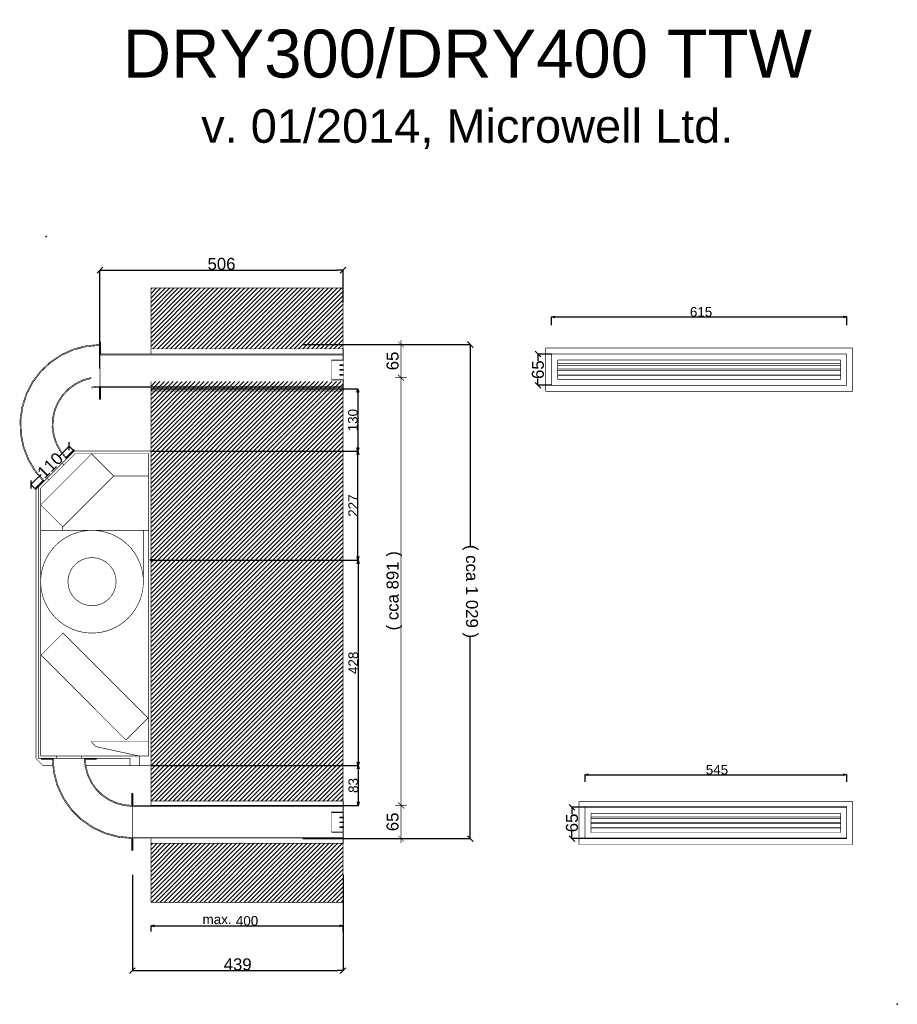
# Model space of a CAD drawing. Extents: x -274 to 1555, y -497 to 1554.
import ezdxf

# ---------------------------------------------------------------- set-up
doc = ezdxf.new("R2010")
doc.units = 0
doc.header["$MEASUREMENT"] = 0
doc.linetypes.add('Achse', pattern=[11.5, 0, -4, 7.5, 0])
for name, color, linetype in [('Aktivní body', 7, 'Continuous'), ('Desky', 7, 'Continuous'), ('Kóty délkové', 7, 'Continuous'), ('Nábytek a zařízení', 7, 'Continuous'), ('Oblouky a kružnice', 7, 'Continuous'), ('Střechy', 7, 'Continuous'), ('Textové bloky', 7, 'Continuous'), ('Výplně', 7, 'Continuous'), ('Zdi', 7, 'Continuous'), ('Čáry', 7, 'Continuous')]:
    doc.layers.add(name, color=color, linetype=linetype)
doc.styles.add('GENERATED_STYLE_1', font='ARIAL.ttf')
doc.dimstyles.new('Dimstyle_212', dxfattribs={"dimtxt": 25, "dimasz": 11.875, "dimexe": 0.18, "dimexo": 0, "dimgap": 0.09, "dimtad": 1, "dimdec": 0, "dimzin": 0, "dimdsep": 46, "dimtxsty": 'GENERATED_STYLE_1', "dimblk": 'ARROWHEAD_6', "dimblk1": 'ARROWHEAD_6', "dimblk2": 'ARROWHEAD_6', "dimcen": 0.09, "dimclrd": 7, "dimclre": 7, "dimclrt": 7, "dimazin": 0, "dimtfac": 1, "dimtdec": 4, "dimtmove": 0, "dimatfit": 0, "dimfxl": 1, "dimtolj": 1, "dimtzin": 0, "dimarcsym": 0})
doc.dimstyles.new('Peter', dxfattribs={"dimtxt": 20, "dimasz": 7.125, "dimexe": 0.18, "dimexo": 0, "dimgap": 0.09, "dimtad": 1, "dimdec": 0, "dimzin": 0, "dimdsep": 46, "dimtxsty": 'GENERATED_STYLE_1', "dimblk": 'ARROWHEAD_3', "dimblk1": 'ARROWHEAD_3', "dimblk2": 'ARROWHEAD_3', "dimcen": 0.09, "dimclrd": 7, "dimclre": 7, "dimclrt": 7, "dimazin": 0, "dimtfac": 1, "dimtdec": 4, "dimtmove": 0, "dimatfit": 0, "dimfxl": 1, "dimtolj": 1, "dimtzin": 0, "dimarcsym": 0})
pattern_1 = [(45, (0, 0), (-4.596194, 4.596194), [])]

# ---------------------------------------------------------------- blocks, each defined once
blk = doc.blocks.new('HATCH_15', base_point=(20720, 1424.6))
at = {"layer": 'Výplně'}
blk.add_hatch(color=7, dxfattribs=at).paths.add_polyline_path([(20720, 1424.6), (20695, 1424.6), (20695, 1422.6), (20720, 1422.6)], flags=0)
at = {"layer": 'Výplně', "color": 7, "linetype": 'Continuous', "const_width": 1.25}
blk.add_lwpolyline([(20720, 1424.6), (20695, 1424.6), (20695, 1422.6), (20720, 1422.6)], close=True, dxfattribs=at)
blk = doc.blocks.new('HATCH_16', base_point=(20630, 1424.6))
at = {"layer": 'Výplně'}
blk.add_hatch(color=7, dxfattribs=at).paths.add_polyline_path([(20630, 1424.6), (20605, 1424.6), (20605, 1422.6), (20630, 1422.6)], flags=0)
at = {"layer": 'Výplně', "color": 7, "linetype": 'Continuous', "const_width": 1.25}
blk.add_lwpolyline([(20630, 1424.6), (20605, 1424.6), (20605, 1422.6), (20630, 1422.6)], close=True, dxfattribs=at)
blk = doc.blocks.new('HATCH_17', base_point=(20673.1, 2068))
at = {"layer": 'Výplně'}
blk.add_hatch(color=7, dxfattribs=at).paths.add_polyline_path([(20673.1, 2068), (20655.4, 2050.3), (20656.9, 2048.9), (20674.5, 2066.6)], flags=0)
at = {"layer": 'Výplně', "color": 7, "linetype": 'Continuous', "const_width": 1.25}
blk.add_lwpolyline([(20673.1, 2068), (20655.4, 2050.3), (20656.9, 2048.9), (20674.5, 2066.6)], close=True, dxfattribs=at)
blk = doc.blocks.new('HATCH_18', base_point=(20609.5, 2004.4))
at = {"layer": 'Výplně'}
blk.add_hatch(color=7, dxfattribs=at).paths.add_polyline_path([(20609.5, 2004.4), (20591.8, 1986.7), (20593.2, 1985.3), (20610.9, 2002.9)], flags=0)
at = {"layer": 'Výplně', "color": 7, "linetype": 'Continuous', "const_width": 1.25}
blk.add_lwpolyline([(20609.5, 2004.4), (20591.8, 1986.7), (20593.2, 1985.3), (20610.9, 2002.9)], close=True, dxfattribs=at)
blk = doc.blocks.new('HATCH_19', base_point=(21233.9, 1124.6))
at = {"layer": 'Zdi'}
h = blk.add_hatch(dxfattribs=at)
h.set_pattern_fill('cihla plná', scale=6.5, angle=45, style=0, pattern_type=0)
h.set_pattern_definition(pattern_1)
h.paths.add_polyline_path([(21233.9, 1124.6), (21233.9, 1247.6), (20833.9, 1247.6), (20833.9, 1124.6)], flags=0)
blk = doc.blocks.new('HATCH_20', base_point=(21233.9, 2209.6))
at = {"layer": 'Zdi'}
h = blk.add_hatch(dxfattribs=at)
h.set_pattern_fill('cihla plná', scale=6.5, angle=45, style=0, pattern_type=0)
h.set_pattern_definition(pattern_1)
h.paths.add_polyline_path([(21233.9, 2209.6), (20833.9, 2209.6), (20833.9, 1335.6), (21233.9, 1335.6)], flags=0)
blk = doc.blocks.new('HATCH_21', base_point=(21233.9, 2424.6))
at = {"layer": 'Zdi'}
h = blk.add_hatch(dxfattribs=at)
h.set_pattern_fill('cihla plná', scale=6.5, angle=45, style=0, pattern_type=0)
h.set_pattern_definition(pattern_1)
h.paths.add_polyline_path([(21233.9, 2424.6), (20833.9, 2424.6), (20833.9, 2297.6), (21233.9, 2297.6)], flags=0)
blk = doc.blocks.new('HATCH_5', base_point=(21234.9, 2273.7))
at = {"layer": 'Nábytek a zařízení'}
blk.add_hatch(color=7, dxfattribs=at).paths.add_polyline_path([(21234.9, 2273.7), (21234.9, 2298.7), (21234.4, 2298.7), (21233.9, 2298.2), (21233.9, 2275.4), (21233.7, 2274.9), (21233.2, 2274.7), (21210.4, 2274.7), (21209.9, 2274.2), (21209.9, 2273.7)], flags=0)
blk = doc.blocks.new('HATCH_6', base_point=(21234.9, 2233.7))
at = {"layer": 'Nábytek a zařízení'}
blk.add_hatch(color=7, dxfattribs=at).paths.add_polyline_path([(21234.9, 2233.7), (21209.9, 2233.7), (21209.9, 2233.2), (21210.4, 2232.7), (21233.1, 2232.7), (21233.6, 2232.4), (21233.9, 2231.9), (21233.9, 2209.2), (21234.4, 2208.7), (21234.9, 2208.7)], flags=0)
blk = doc.blocks.new('HATCH_7', base_point=(21226.9, 2254.6))
at = {"layer": 'Nábytek a zařízení'}
blk.add_hatch(color=7, dxfattribs=at).paths.add_polyline_path([(21226.9, 2254.6), (21226.9, 2252.6), (21234.9, 2252.6), (21234.9, 2254.6)], flags=0)
blk = doc.blocks.new('HATCH_8', base_point=(21226.9, 2244.6))
at = {"layer": 'Nábytek a zařízení'}
blk.add_hatch(color=7, dxfattribs=at).paths.add_polyline_path([(21226.9, 2244.6), (21226.9, 2242.6), (21234.9, 2242.6), (21234.9, 2244.6)], flags=0)
blk = doc.blocks.new('HATCH_9', base_point=(21226.9, 2264.6))
at = {"layer": 'Nábytek a zařízení'}
blk.add_hatch(color=7, dxfattribs=at).paths.add_polyline_path([(21226.9, 2264.6), (21226.9, 2262.6), (21234.9, 2262.6), (21234.9, 2264.6)], flags=0)
blk = doc.blocks.new('HATCH_10', base_point=(21227.1, 1292.4))
at = {"layer": 'Nábytek a zařízení'}
blk.add_hatch(color=7, dxfattribs=at).paths.add_polyline_path([(21227.1, 1292.4), (21227.1, 1290.4), (21235.1, 1290.4), (21235.1, 1292.4)], flags=0)
blk = doc.blocks.new('HATCH_11', base_point=(21227.1, 1282.4))
at = {"layer": 'Nábytek a zařízení'}
blk.add_hatch(color=7, dxfattribs=at).paths.add_polyline_path([(21227.1, 1282.4), (21227.1, 1280.4), (21235.1, 1280.4), (21235.1, 1282.4)], flags=0)
blk = doc.blocks.new('HATCH_12', base_point=(21227.1, 1302.4))
at = {"layer": 'Nábytek a zařízení'}
blk.add_hatch(color=7, dxfattribs=at).paths.add_polyline_path([(21227.1, 1302.4), (21227.1, 1300.4), (21235.1, 1300.4), (21235.1, 1302.4)], flags=0)
blk = doc.blocks.new('HATCH_13', base_point=(21234.9, 1271.5))
at = {"layer": 'Nábytek a zařízení'}
blk.add_hatch(color=7, dxfattribs=at).paths.add_polyline_path([(21234.9, 1271.5), (21209.9, 1271.5), (21209.9, 1271), (21210.4, 1270.5), (21233.1, 1270.5), (21233.6, 1270.2), (21233.9, 1269.8), (21233.9, 1247), (21234.4, 1246.5), (21234.9, 1246.5)], flags=0)
blk = doc.blocks.new('HATCH_14', base_point=(21234.9, 1311.5))
at = {"layer": 'Nábytek a zařízení'}
blk.add_hatch(color=7, dxfattribs=at).paths.add_polyline_path([(21234.9, 1311.5), (21234.9, 1336.5), (21234.4, 1336.5), (21233.9, 1336), (21233.9, 1313.3), (21233.6, 1312.8), (21233.1, 1312.5), (21210.4, 1312.5), (21209.9, 1312), (21209.9, 1311.5)], flags=0)
blk = doc.blocks.new('*D22')
at = {"layer": 'Kóty délkové', "color": 7, "linetype": 'Continuous', "const_width": 1.25}
for points in [[(21342.9, 2286.6), (21366.3, 2286.6)], [(21360.9, 2280.4), (21348.4, 2292.9)], [(21354.6, 2296), (21354.6, 2286.6)], [(21354.6, 2286.6), (21354.6, 2217.6)], [(21342.9, 2217.6), (21366.3, 2217.6)], [(21360.9, 2211.4), (21348.4, 2223.9)]]:
    blk.add_lwpolyline(points, dxfattribs=at)
at = {"layer": 'Kóty délkové', "color": 7, "style": 'GENERATED_STYLE_1', "oblique": 0}
blk.add_text('65', height=25, rotation=90, dxfattribs=at).set_placement((21349.6, 2232.8))
blk = doc.blocks.new('ARROWHEAD_6')
at = {"color": 0, "linetype": 'Continuous'}
for p, q in [((0, 0), (-1, 0)), ((-0.5, -0.5), (0.5, 0.5))]:
    blk.add_line(p, q, dxfattribs=at)
blk = doc.blocks.new('*D24')
at = {"layer": 'Kóty délkové', "color": 7, "linetype": 'Continuous', "const_width": 1.25}
for points in [[(21342.9, 2217.6), (21366.3, 2217.6)], [(21360.9, 2211.4), (21348.4, 2223.9)], [(21354.6, 2217.6), (21354.6, 1326.6)], [(21360.9, 1320.3), (21348.4, 1332.8)], [(21342.9, 1326.6), (21366.3, 1326.6)]]:
    blk.add_lwpolyline(points, dxfattribs=at)
at = {"layer": 'Kóty délkové', "color": 7, "style": 'GENERATED_STYLE_1', "oblique": 0}
blk.add_text('( cca 891 )', height=25, rotation=90, dxfattribs=at).set_placement((21349.6, 1691))
blk = doc.blocks.new('*D25')
at = {"layer": 'Kóty délkové', "color": 7, "linetype": 'Continuous', "const_width": 1.25}
for points in [[(21360.9, 1320.3), (21348.4, 1332.8)], [(21342.9, 1326.6), (21366.3, 1326.6)], [(21354.6, 1326.6), (21354.6, 1257.6)], [(21342.9, 1257.6), (21366.3, 1257.6)], [(21348.4, 1263.8), (21360.9, 1251.3)], [(21354.6, 1257.6), (21354.6, 1248.2)]]:
    blk.add_lwpolyline(points, dxfattribs=at)
at = {"layer": 'Kóty délkové', "color": 7, "style": 'GENERATED_STYLE_1', "oblique": 0}
blk.add_text('65', height=25, rotation=90, dxfattribs=at).set_placement((21349.6, 1272.8))
blk = doc.blocks.new('*D26')
at = {"layer": 'Defpoints', "color": 0}
for p in [(316.6, 877.1), (316.6, -152), (665, -152)]:
    blk.add_point(p, dxfattribs=at)
at = {"layer": 'Kóty délkové', "color": 7, "linetype": 'Continuous', "lineweight": -2}
for p, q in [((316.6, 877.1), (665.2, 877.1)), ((665, 865.2), (665, 457.9)), ((665, -140.1), (665, 267.2)), ((316.6, -152), (665.2, -152))]:
    blk.add_line(p, q, dxfattribs=at)
at = {"layer": 'Kóty délkové', "color": 7, "lineweight": -2, "xscale": 11.875, "yscale": 11.875, "zscale": 11.875}
for p, rotation in [((665, 877.1), 90), ((665, -152), 270)]:
    blk.add_blockref('ARROWHEAD_6', p, dxfattribs=dict(at, rotation=rotation))
at = {"layer": 'Kóty délkové', "color": 7, "linetype": 'Continuous', "insert": (665, 362.5), "char_height": 25, "attachment_point": 5, "rotation": 270, "style": 'GENERATED_STYLE_1'}
blk.add_mtext('\\A1;( cca 1\xa0029 )', dxfattribs=at)
blk = doc.blocks.new('*D27')
at = {"layer": 'Defpoints', "color": 0}
for p in [(-38.9, -227.7), (400, -227.7), (400, -427.1)]:
    blk.add_point(p, dxfattribs=at)
at = {"layer": 'Kóty délkové', "color": 7, "linetype": 'Continuous', "lineweight": -2}
for p, q in [((-38.9, -227.7), (-38.9, -427.3)), ((400, -227.7), (400, -427.3)), ((-27.1, -427.1), (388.1, -427.1))]:
    blk.add_line(p, q, dxfattribs=at)
at = {"layer": 'Kóty délkové', "color": 7, "lineweight": -2, "xscale": 11.875, "yscale": 11.875, "zscale": 11.875, "rotation": 180}
blk.add_blockref('ARROWHEAD_6', (-38.9, -427.1), dxfattribs=at)
at = {"layer": 'Kóty délkové', "color": 7, "lineweight": -2, "xscale": 11.875, "yscale": 11.875, "zscale": 11.875}
blk.add_blockref('ARROWHEAD_6', (400, -427.1), dxfattribs=at)
at = {"layer": 'Kóty délkové', "color": 7, "linetype": 'Continuous', "insert": (180.5, -414.3), "char_height": 25, "attachment_point": 5, "style": 'GENERATED_STYLE_1'}
blk.add_mtext('\\A1;439', dxfattribs=at)
blk = doc.blocks.new('*D29')
at = {"layer": 'Defpoints', "color": 0}
for p in [(-170.3, 665.3), (-160, 655), (-240, 575)]:
    blk.add_point(p, dxfattribs=at)
at = {"layer": 'Kóty délkové', "color": 7, "linetype": 'Continuous', "lineweight": -2}
for p, q in [((-178.7, 656.9), (-191.6, 644)), ((-160, 655), (-170.4, 665.4)), ((-241.9, 593.7), (-229, 606.6)), ((-240, 575), (-250.4, 585.4))]:
    blk.add_line(p, q, dxfattribs=at)
at = {"layer": 'Kóty délkové', "color": 7, "lineweight": -2, "xscale": 11.875, "yscale": 11.875, "zscale": 11.875}
for p, rotation in [((-170.3, 665.3), 44.99999999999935), ((-250.3, 585.3), 224.9999999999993)]:
    blk.add_blockref('ARROWHEAD_6', p, dxfattribs=dict(at, rotation=rotation))
at = {"layer": 'Kóty délkové', "color": 7, "linetype": 'Continuous', "insert": (-210.3, 625.3), "char_height": 25, "attachment_point": 5, "rotation": 45, "style": 'GENERATED_STYLE_1'}
blk.add_mtext('\\A1;110', dxfattribs=at)
blk = doc.blocks.new('*D30')
at = {"layer": 'Defpoints', "color": 0}
for p in [(400, 1031.9), (400, 964.8), (-106.4, 826.9)]:
    blk.add_point(p, dxfattribs=at)
at = {"layer": 'Kóty délkové', "color": 7, "linetype": 'Continuous', "lineweight": -2}
for p, q in [((-106.4, 826.9), (-106.4, 1032.1)), ((-94.5, 1031.9), (388.1, 1031.9)), ((400, 964.8), (400, 1032.1))]:
    blk.add_line(p, q, dxfattribs=at)
at = {"layer": 'Kóty délkové', "color": 7, "lineweight": -2, "xscale": 11.875, "yscale": 11.875, "zscale": 11.875, "rotation": 180}
blk.add_blockref('ARROWHEAD_6', (-106.4, 1031.9), dxfattribs=at)
at = {"layer": 'Kóty délkové', "color": 7, "lineweight": -2, "xscale": 11.875, "yscale": 11.875, "zscale": 11.875}
blk.add_blockref('ARROWHEAD_6', (400, 1031.9), dxfattribs=at)
at = {"layer": 'Kóty délkové', "color": 7, "linetype": 'Continuous', "insert": (146.8, 1044.8), "char_height": 25, "attachment_point": 5, "style": 'GENERATED_STYLE_1'}
blk.add_mtext('\\A1;506', dxfattribs=at)
blk = doc.blocks.new('*D31')
at = {"layer": 'Defpoints', "color": 0}
for p in [(806.2, 857.1), (834.5, 857.1), (834.5, 792.1)]:
    blk.add_point(p, dxfattribs=at)
at = {"layer": 'Kóty délkové', "color": 7, "linetype": 'Continuous', "lineweight": -2}
for p, q in [((834.5, 857.1), (806.1, 857.1)), ((806.2, 845.2), (806.2, 842.7)), ((806.2, 803.9), (806.2, 806.4)), ((834.5, 792.1), (806.1, 792.1))]:
    blk.add_line(p, q, dxfattribs=at)
at = {"layer": 'Kóty délkové', "color": 7, "lineweight": -2, "xscale": 11.875, "yscale": 11.875, "zscale": 11.875}
for p, rotation in [((806.2, 857.1), 90), ((806.2, 792.1), 270)]:
    blk.add_blockref('ARROWHEAD_6', p, dxfattribs=dict(at, rotation=rotation))
at = {"layer": 'Kóty délkové', "color": 7, "linetype": 'Continuous', "insert": (806.2, 824.6), "char_height": 25, "attachment_point": 5, "rotation": 90, "style": 'GENERATED_STYLE_1'}
blk.add_mtext('\\A1;65', dxfattribs=at)
blk = doc.blocks.new('*D34')
at = {"layer": 'Defpoints', "color": 0}
for p in [(877.1, -87), (1449.5, -87), (1449.5, -152)]:
    blk.add_point(p, dxfattribs=at)
at = {"layer": 'Kóty délkové', "color": 7, "linetype": 'Continuous', "lineweight": -2}
for p, q in [((1449.5, -87), (877, -87)), ((877.1, -98.9), (877.1, -101.4)), ((877.1, -140.1), (877.1, -137.6)), ((1449.5, -152), (877, -152))]:
    blk.add_line(p, q, dxfattribs=at)
at = {"layer": 'Kóty délkové', "color": 7, "lineweight": -2, "xscale": 11.875, "yscale": 11.875, "zscale": 11.875}
for p, rotation in [((877.1, -87), 90), ((877.1, -152), 270)]:
    blk.add_blockref('ARROWHEAD_6', p, dxfattribs=dict(at, rotation=rotation))
at = {"layer": 'Kóty délkové', "color": 7, "linetype": 'Continuous', "insert": (877.1, -119.5), "char_height": 25, "attachment_point": 5, "rotation": 90, "style": 'GENERATED_STYLE_1'}
blk.add_mtext('\\A1;65', dxfattribs=at)
blk = doc.blocks.new('ARROWHEAD_3')
at = {"color": 0, "linetype": 'Continuous'}
blk.add_line((0, 0), (-1, 0), dxfattribs=at)
blk.add_lwpolyline([(-1, 0.2679), (0, 0), (-1, -0.2679)], dxfattribs=at)
blk = doc.blocks.new('*D37')
at = {"color": 7, "linetype": 'Continuous', "lineweight": -2}
for p, q in [((904.5, -34.2), (904.5, -18.9)), ((911.7, -19.1), (1442.4, -19.1)), ((1449.5, -34.2), (1449.5, -18.9))]:
    blk.add_line(p, q, dxfattribs=at)
at = {"layer": 'Defpoints', "color": 0}
for p in [(1449.5, -19.1), (904.5, -34.2), (1449.5, -34.2)]:
    blk.add_point(p, dxfattribs=at)
at = {"color": 7, "lineweight": -2, "xscale": 7.124999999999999, "yscale": 7.124999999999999, "zscale": 7.124999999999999, "rotation": 180}
blk.add_blockref('ARROWHEAD_3', (904.5, -19.1), dxfattribs=at)
at = {"color": 7, "lineweight": -2, "xscale": 7.124999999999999, "yscale": 7.124999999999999, "zscale": 7.124999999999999}
blk.add_blockref('ARROWHEAD_3', (1449.5, -19.1), dxfattribs=at)
at = {"color": 7, "linetype": 'Continuous', "lineweight": 0, "insert": (1179.2, -8.9), "char_height": 20, "attachment_point": 5, "style": 'GENERATED_STYLE_1'}
blk.add_mtext('\\A1;545', dxfattribs=at)
blk = doc.blocks.new('*D38')
at = {"color": 7, "linetype": 'Continuous', "lineweight": -2}
for p, q in [((834.5, 917.5), (834.5, 934.7)), ((841.7, 934.5), (1442.4, 934.5)), ((1449.5, 917.5), (1449.5, 934.7))]:
    blk.add_line(p, q, dxfattribs=at)
at = {"layer": 'Defpoints', "color": 0}
for p in [(1449.5, 934.5), (834.5, 917.5), (1449.5, 917.5)]:
    blk.add_point(p, dxfattribs=at)
at = {"color": 7, "lineweight": -2, "xscale": 7.124999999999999, "yscale": 7.124999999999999, "zscale": 7.124999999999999, "rotation": 180}
blk.add_blockref('ARROWHEAD_3', (834.5, 934.5), dxfattribs=at)
at = {"color": 7, "lineweight": -2, "xscale": 7.124999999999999, "yscale": 7.124999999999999, "zscale": 7.124999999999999}
blk.add_blockref('ARROWHEAD_3', (1449.5, 934.5), dxfattribs=at)
at = {"color": 7, "linetype": 'Continuous', "lineweight": 0, "insert": (1146.1, 944.8), "char_height": 20, "attachment_point": 5, "style": 'GENERATED_STYLE_1'}
blk.add_mtext('\\A1;615', dxfattribs=at)
blk = doc.blocks.new('*D39')
at = {"color": 7, "linetype": 'Continuous', "lineweight": -2}
for p, q in [((0, -345.7), (0, -333.8)), ((7.1, -334), (392.9, -334)), ((400, -345.7), (400, -333.8))]:
    blk.add_line(p, q, dxfattribs=at)
at = {"layer": 'Defpoints', "color": 0}
for p in [(0, -345.7), (400, -334), (400, -345.7)]:
    blk.add_point(p, dxfattribs=at)
at = {"color": 7, "lineweight": -2, "xscale": 7.124999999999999, "yscale": 7.124999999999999, "zscale": 7.124999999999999, "rotation": 180}
blk.add_blockref('ARROWHEAD_3', (0, -334), dxfattribs=at)
at = {"color": 7, "lineweight": -2, "xscale": 7.124999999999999, "yscale": 7.124999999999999, "zscale": 7.124999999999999}
blk.add_blockref('ARROWHEAD_3', (400, -334), dxfattribs=at)
at = {"color": 7, "linetype": 'Continuous', "lineweight": 0, "insert": (200, -323.7), "char_height": 20, "attachment_point": 5, "style": 'GENERATED_STYLE_1'}
blk.add_mtext('\\A1;400', dxfattribs=at)
blk = doc.blocks.new('*D40')
at = {"color": 7, "linetype": 'Continuous', "lineweight": -2}
for p, q in [((0, 428), (431.8, 428)), ((431.7, 420.9), (431.7, 7.1)), ((0, 0), (431.8, 0))]:
    blk.add_line(p, q, dxfattribs=at)
at = {"layer": 'Defpoints', "color": 0}
for p in [(0, 428), (0, 0), (431.7, 0)]:
    blk.add_point(p, dxfattribs=at)
at = {"color": 7, "lineweight": -2, "xscale": 7.124999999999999, "yscale": 7.124999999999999, "zscale": 7.124999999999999}
for p, rotation in [((431.7, 428), 90), ((431.7, 0), 270)]:
    blk.add_blockref('ARROWHEAD_3', p, dxfattribs=dict(at, rotation=rotation))
at = {"color": 7, "linetype": 'Continuous', "lineweight": 0, "insert": (421.4, 214), "char_height": 20, "attachment_point": 5, "rotation": 90, "style": 'GENERATED_STYLE_1'}
blk.add_mtext('\\A1;428', dxfattribs=at)
blk = doc.blocks.new('*D41')
at = {"color": 7, "linetype": 'Continuous', "lineweight": -2}
for p, q in [((0, 785), (431.1, 785)), ((430.9, 777.9), (430.9, 662.1)), ((0, 655), (431.1, 655))]:
    blk.add_line(p, q, dxfattribs=at)
at = {"layer": 'Defpoints', "color": 0}
for p in [(0, 785), (0, 655), (430.9, 655)]:
    blk.add_point(p, dxfattribs=at)
at = {"color": 7, "lineweight": -2, "xscale": 7.124999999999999, "yscale": 7.124999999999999, "zscale": 7.124999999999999}
for p, rotation in [((430.9, 785), 90), ((430.9, 655), 270)]:
    blk.add_blockref('ARROWHEAD_3', p, dxfattribs=dict(at, rotation=rotation))
at = {"color": 7, "linetype": 'Continuous', "lineweight": 0, "insert": (420.6, 719.5), "char_height": 20, "attachment_point": 5, "rotation": 90, "style": 'GENERATED_STYLE_1'}
blk.add_mtext('\\A1;130', dxfattribs=at)
blk = doc.blocks.new('*D42')
at = {"color": 7, "linetype": 'Continuous', "lineweight": -2}
for p, q in [((0, 0), (432.1, 0)), ((431.9, -7.1), (431.9, -75.9)), ((0, -83), (432.1, -83))]:
    blk.add_line(p, q, dxfattribs=at)
at = {"layer": 'Defpoints', "color": 0}
for p in [(0, 0), (0, -83), (431.9, -83)]:
    blk.add_point(p, dxfattribs=at)
at = {"color": 7, "lineweight": -2, "xscale": 7.124999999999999, "yscale": 7.124999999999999, "zscale": 7.124999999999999}
for p, rotation in [((431.9, 0), 90), ((431.9, -83), 270)]:
    blk.add_blockref('ARROWHEAD_3', p, dxfattribs=dict(at, rotation=rotation))
at = {"color": 7, "linetype": 'Continuous', "lineweight": 0, "insert": (421.6, -41.5), "char_height": 20, "attachment_point": 5, "rotation": 90, "style": 'GENERATED_STYLE_1'}
blk.add_mtext('\\A1;83', dxfattribs=at)
blk = doc.blocks.new('*D43')
at = {"color": 7, "linetype": 'Continuous', "lineweight": -2}
for p, q in [((0, 655), (431.3, 655)), ((431.1, 435.1), (431.1, 647.9)), ((0, 428), (431.3, 428))]:
    blk.add_line(p, q, dxfattribs=at)
at = {"layer": 'Defpoints', "color": 0}
for p in [(0, 655), (431.1, 655), (0, 428)]:
    blk.add_point(p, dxfattribs=at)
at = {"color": 7, "lineweight": -2, "xscale": 7.124999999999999, "yscale": 7.124999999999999, "zscale": 7.124999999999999}
for p, rotation in [((431.1, 655), 90), ((431.1, 428), 270)]:
    blk.add_blockref('ARROWHEAD_3', p, dxfattribs=dict(at, rotation=rotation))
at = {"color": 7, "linetype": 'Continuous', "lineweight": 0, "insert": (421, 541.5), "char_height": 20, "attachment_point": 5, "rotation": 90, "style": 'GENERATED_STYLE_1'}
blk.add_mtext('\\A1;227', dxfattribs=at)
blk = doc.blocks.new('DIM_1', base_point=(21354.6, 2217.6))
at = {"layer": 'Kóty délkové', "color": 7, "linetype": 'Continuous'}
for p1, p2, text, picture, middle in [((21123.5, 2286.6), (21123.5, 2217.6), '65', '*D22', (21337.1, 2252.1)), ((21123.5, 2217.6), (21123.5, 1326.6), '( cca 891 )', '*D24', (21337.1, 1772.1)), ((21123.5, 1326.6), (21123.5, 1257.6), '65', '*D25', (21337.1, 1292.1))]:
    dim = blk.add_aligned_dim(p1=p1, p2=p2, distance=231.1, text=text, dimstyle='Dimstyle_212', dxfattribs=at)
    dim.commit()
    dim.dimension.update_dxf_attribs({"geometry": picture, "text_midpoint": middle, "text_rotation": 270})

msp = doc.modelspace()

# ---------------------------------------------------------------- linework, layer by layer
at = {"linetype": 'Continuous', "lineweight": 0}
for p, q in [((-2, 427), (-2, 430)), ((-2, 430), (-1, 429)), ((-2, 428), (-2, 429)), ((-2, 429), (6, 429)), ((-2, 429), (-1.5, 428.5)), ((-1.5, 428.5), (-2, 428)), ((-2, 428), (-2, 428.5)), ((-2, 428.5), (-1.5, 428.5)), ((0, 428), (-2, 428)), ((-1, 428), (-2, 427)), ((-1, 429), (-1, 428)), ((6, 428), (0, 428)), ((6, 429), (6, 428)), ((7, 428.5), (6, 429)), ((6, 429), (6, 428)), ((6, 428.5), (7, 428.5)), ((6, 428), (7, 428.5))]:
    msp.add_line(p, q, dxfattribs=at)
at = {"layer": 'Aktivní body', "color": 255}
for p in [(-218.2, 1102.2), (1555, -497.3)]:
    msp.add_point(p, dxfattribs=at)
at = {"layer": 'Desky', "color": 7, "linetype": 'Continuous', "const_width": 1.25}
for points in [[(-160, 655), (-5, 655)], [(-160, 655), (0, 655)], [(-157.9, 650), (-5, 650)], [(0, 650), (0, 655)], [(-235, 15), (-235, 20)], [(-230, 20), (-23.7, 20)], [(-23.7, 20), (-5, 20)], [(-23.7, 15), (-23.7, 20)], [(-235, 15), (-43.7, 15)], [(-43.7, 15), (-230, 15)], [(-43.7, 0), (-43.7, 3)], [(-43.7, 0), (-23.7, 0)], [(-28.7, 0), (-38.7, 0)], [(-23.7, 0), (-23.7, 3)]]:
    msp.add_lwpolyline(points, dxfattribs=at)
at = {"layer": 'Nábytek a zařízení', "color": 7, "linetype": 'Continuous', "const_width": 1.25}
for points in [[(-187.1, 856.2), (-161.5, 867.7)], [(-186.2, 854.5), (-160.9, 865.8)], [(-161.5, 867.7), (-134.3, 874.7)], [(-160.9, 865.8), (-134, 872.7)], [(-134.3, 874.7), (-106.4, 877.1)], [(-134, 872.7), (-106.4, 875.1)], [(400.5, 869.1), (400, 869.1)], [(400, 868.6), (400.5, 869.1)], [(400, 857.1), (400, 868.6)], [(400.5, 869.1), (401, 869.1)], [(401, 844.1), (401, 869.1)], [(-230.9, 821.3), (-210.5, 840.6)], [(-210.5, 840.6), (-187.1, 856.2)], [(-209.2, 839.1), (-186.2, 854.5)], [(-106.4, 857.1), (-106.4, 855.1)], [(-106.3, 855.1), (-106.3, 857.1)], [(-106.3, 857.1), (400, 857.1)], [(-106.4, 855.1), (-106.4, 790.1)], [(-106.3, 855.1), (-106.3, 790.1)], [(-106.3, 855.1), (400, 855.1)], [(376, 844.6), (376.5, 845.1)], [(376, 844.1), (376, 844.6)], [(376, 804.1), (376, 844.6)], [(376, 844.1), (401, 844.1)], [(376.5, 845.1), (399.2, 845.1)], [(399.2, 845.1), (399.7, 845.4)], [(399.7, 845.4), (400, 845.9)], [(400, 845.9), (400, 855.1)], [(401, 835.1), (401, 844.1)], [(-247.8, 798.9), (-230.9, 821.3)], [(-246.1, 797.8), (-229.4, 820)], [(-229.4, 820), (-209.2, 839.1)], [(393, 833.1), (393, 835.1)], [(393, 835.1), (401, 835.1)], [(393, 833.1), (401, 833.1)], [(393, 823.1), (393, 825.1)], [(393, 825.1), (401, 825.1)], [(393, 823.1), (401, 823.1)], [(401, 833.1), (401, 835.1)], [(401, 825.1), (401, 833.1)], [(401, 823.1), (401, 825.1)], [(401, 815.1), (401, 823.1)], [(-141.8, 803.6), (-158.1, 795.6)], [(-141.1, 801.7), (-157.1, 793.9)], [(-124.4, 808.4), (-141.8, 803.6)], [(-124, 806.5), (-141.1, 801.7)], [(376, 804.1), (401, 804.1)], [(376, 803.6), (376, 804.1)], [(376.5, 803.1), (376, 803.6)], [(376.5, 803.1), (399.2, 803.1)], [(393, 813.1), (393, 815.1)], [(393, 815.1), (401, 815.1)], [(393, 813.1), (401, 813.1)], [(399.7, 802.9), (399.2, 803.1)], [(400, 802.4), (399.7, 802.9)], [(400, 779.6), (400, 802.4)], [(401, 813.1), (401, 815.1)], [(401, 804.1), (401, 813.1)], [(401, 779.1), (401, 804.1)], [(-260.6, 774), (-247.8, 798.9)], [(-258.8, 773.2), (-246.1, 797.8)], [(-172.7, 784.9), (-185.1, 771.7)], [(-171.3, 783.4), (-183.5, 770.5)], [(-158.1, 795.6), (-172.7, 784.9)], [(-157.1, 793.9), (-171.3, 783.4)], [(-106.4, 790.1), (-124.4, 788.4)], [(-106.4, 788.1), (-124, 786.5)], [(-106.4, 790.1), (-106.4, 788.1)], [(-106.3, 790.1), (400, 790.1)], [(-106.3, 788.1), (-106.3, 790.1)], [(-106.3, 788.1), (400, 788.1)], [(400, 788.1), (400, 790.1)], [(400.5, 779.1), (400, 779.6)], [(400.5, 779.1), (400, 779.1)], [(400.5, 779.1), (401, 779.1)], [(-269.2, 747.2), (-260.6, 774)], [(-267.2, 746.8), (-258.8, 773.2)], [(-185.1, 771.7), (-194.9, 756.5)], [(-183.5, 770.5), (-193.1, 755.6)], [(-273.1, 719.4), (-269.2, 747.2)], [(-271.1, 719.3), (-267.2, 746.8)], [(-201.8, 739.8), (-205.6, 722.1)], [(-199.9, 739.2), (-203.6, 721.9)], [(-194.9, 756.5), (-201.8, 739.8)], [(-193.1, 755.6), (-199.9, 739.2)], [(-272.3, 691.4), (-273.1, 719.4)], [(-270.3, 691.6), (-271.1, 719.3)], [(-205.6, 722.1), (-206.2, 704)], [(-203.6, 721.9), (-204.2, 704.1)], [(-206.2, 704), (-203.5, 686.1)], [(-204.2, 704.1), (-201.5, 686.6)], [(-266.8, 663.8), (-272.3, 691.4)], [(-264.9, 664.4), (-270.3, 691.6)], [(-203.5, 686.1), (-197.5, 669)], [(-201.5, 686.6), (-195.7, 669.8)], [(-256.8, 637.6), (-266.8, 663.8)], [(-255, 638.5), (-264.9, 664.4)], [(-197.5, 669), (-188.7, 653.3)], [(-195.7, 669.8), (-187, 654.4)], [(-242.6, 613.4), (-256.8, 637.6)], [(-240.9, 614.6), (-255, 638.5)], [(-188.7, 653.3), (-177.1, 639.3)], [(-187, 654.4), (-175.7, 640.8)], [(-177.1, 639.3), (-175.7, 640.8)], [(-224.4, 592), (-242.6, 613.4)], [(-223, 593.4), (-240.9, 614.6)], [(-224.4, 592), (-223, 593.4)], [(-203.4, -14), (-205.9, 15)], [(-203.9, 15), (-205.9, 15)], [(-201.4, -13.7), (-203.9, 15)], [(-138.9, 15), (-137.4, -2.4)], [(-136.9, 15), (-138.9, 15)], [(-136.9, 15), (-135.4, -2)], [(-195.9, -42.1), (-203.4, -14)], [(-194, -41.4), (-201.4, -13.7)], [(-137.4, -2.4), (-132.9, -19.2)], [(-135.4, -2), (-131, -18.5)], [(-132.9, -19.2), (-125.5, -35)], [(-131, -18.5), (-123.8, -34)], [(-181.8, -67.5), (-194, -41.4)], [(-125.5, -35), (-115.5, -49.3)], [(-123.8, -34), (-114, -48)], [(-183.6, -68.5), (-195.9, -42.1)], [(-115.5, -49.3), (-103.2, -61.6)], [(-114, -48), (-101.9, -60.1)], [(-103.2, -61.6), (-88.9, -71.6)], [(-101.9, -60.1), (-87.9, -69.9)], [(-166.9, -92.3), (-183.6, -68.5)], [(-165.3, -91.1), (-181.8, -67.5)], [(-88.9, -71.6), (-73.1, -79)], [(-87.9, -69.9), (-72.4, -77.1)], [(-73.1, -79), (-56.3, -83.5)], [(-72.4, -77.1), (-55.9, -81.5)], [(-55.9, -81.5), (-38.9, -83)], [(400, -73.5), (400.5, -73)], [(400, -96.3), (400, -73.5)], [(400.5, -73), (400, -73)], [(400, -163), (400, -73)], [(400.5, -73), (401, -73)], [(401, -98), (401, -73)], [(-146.3, -112.9), (-166.9, -92.3)], [(-145, -111.4), (-165.3, -91.1)], [(-56.3, -83.5), (-38.9, -85)], [(-38.9, -85), (-38.9, -83)], [(-38.9, -83), (400, -83)], [(-38.9, -83), (-38.9, -85)], [(-38.9, -85), (400, -85)], [(-38.9, -85), (-38.9, -150)], [(376, -97.5), (376.5, -97)], [(376, -139), (376, -97)], [(376, -98), (376, -97.5)], [(376, -98), (401, -98)], [(376.5, -97), (399.2, -97)], [(399.2, -97), (399.7, -96.8)], [(399.7, -96.8), (400, -96.3)], [(400, -85), (400, -83)], [(400, -98), (400, -107.2)], [(401, -107.2), (401, -98)], [(-122.4, -129.6), (-146.3, -112.9)], [(-121.4, -127.9), (-145, -111.4)], [(393.1, -109.2), (393.1, -107.2)], [(393.1, -107.2), (401.1, -107.2)], [(393.1, -109.2), (401.1, -109.2)], [(393.1, -119.2), (393.1, -117.2)], [(393.1, -117.2), (401.1, -117.2)], [(393.1, -119.2), (401.1, -119.2)], [(400, -109.2), (400, -117.2)], [(400, -119.2), (400, -127.2)], [(401, -117.2), (401, -109.2)], [(401, -127.2), (401, -119.2)], [(401.1, -109.2), (401.1, -107.2)], [(401.1, -119.2), (401.1, -117.2)], [(-96, -141.9), (-122.4, -129.6)], [(-95.4, -140), (-121.4, -127.9)], [(-67.9, -149.5), (-96, -141.9)], [(-67.6, -147.5), (-95.4, -140)], [(375.9, -138), (400.9, -138)], [(375.9, -138.5), (375.9, -138)], [(376.4, -139), (375.9, -138.5)], [(376.4, -139), (399.2, -139)], [(393.1, -129.2), (393.1, -127.2)], [(393.1, -127.2), (401.1, -127.2)], [(393.1, -129.2), (401.1, -129.2)], [(399.7, -139.3), (399.2, -139)], [(399.9, -139.8), (399.7, -139.3)], [(399.9, -162.5), (399.9, -139.8)], [(400, -129.2), (400, -138)], [(401, -163), (401, -129.2)], [(400.9, -163), (400.9, -138)], [(401.1, -129.2), (401.1, -127.2)], [(-38.9, -152), (-67.9, -149.5)], [(-38.9, -150), (-67.6, -147.5)], [(-38.9, -150), (400, -150)], [(-38.9, -152), (-38.9, -150)], [(-38.9, -150), (-38.9, -152)], [(-38.9, -152), (400, -152)], [(400.4, -163), (399.9, -162.5)], [(400, -152), (400, -150)], [(400.4, -163), (400, -163)], [(400.4, -163), (400.9, -163)], [(401, -163), (400.9, -163)]]:
    msp.add_lwpolyline(points, dxfattribs=at)
at = {"layer": 'Oblouky a kružnice', "color": 7, "linetype": 'Continuous', "const_width": 1.25}
for points in [[(-230, 383, 1), (-16, 383, 1)], [(-173, 383, 1), (-73, 383, 1)]]:
    msp.add_lwpolyline(points, format="xyb", close=True, dxfattribs=at)
at = {"layer": 'Střechy', "color": 7, "linetype": 'Continuous', "const_width": 1.25}
for points in [[(-185, 630), (-160, 655)], [(-185, 622.9), (-157.9, 650)], [(-230, 577.9), (-185, 622.9)], [(-213, 602), (-185, 630)], [(-181.6, 626.3), (-185, 630)], [(-235, 580), (-213, 602)], [(-213, 594.9), (-216.4, 598.6)], [(-240, 575), (-235, 580)], [(-235, 575), (-235, 580)], [(-235, 572.9), (-235, 580)]]:
    msp.add_lwpolyline(points, dxfattribs=at)
at = {"layer": 'Zdi', "color": 7, "linetype": 'Continuous', "const_width": 1.25}
for points in [[(0, 995), (400, 995)], [(0, 868), (0, 995)], [(400, 868), (400, 995)], [(0, 868), (400, 868)], [(0, 868), (400, 868)], [(0, 858), (0, 868)], [(400, 858), (400, 868)], [(0, 858), (0, 857.1)], [(0, 655), (0, 800)], [(400, -74), (400, 800)], [(0, 790), (400, 790)], [(0, 780), (0, 790)], [(0, 780), (400, 780)], [(0, 780), (400, 780)], [(400, 780), (400, 790)], [(-5, 655), (-160, 655)], [(-5, 655), (0, 655)], [(-5, 655), (0, 655)], [(-5, 625), (-5, 650)], [(0, 650), (0, 625)], [(-5, 20), (-5, 625)], [(0, -74), (0, 625)], [(-235, 527.9), (-235, 575)], [(-230, 577.9), (-230, 532.9)], [(-230, 532.9), (-230, 575)], [(-235, 527.9), (-235, 572.9)], [(-235, 20), (-235, 556)], [(-230, 568.3), (-230, 20)], [(-235, 15), (-235, 75)], [(-240, 15), (-225, 0)], [(-235, 15), (-230, 15)], [(-230, 15), (-205.9, 15)], [(-225, 0), (-204.6, 0)], [(-135.6, 0), (0, 0)], [(-135.6, 0), (-43.7, 0)], [(-43.7, 3), (-43.7, 15)], [(-43.7, 0), (-43.7, 15)], [(-43.7, 0), (-38.7, 0)], [(-28.7, 0), (-38.7, 0)], [(-28.7, 0), (-23.7, 0)], [(-23.7, 15), (-23.7, 3)], [(-23.7, 0), (-23.7, 15)], [(-23.7, 0), (0, 0)], [(0, -74), (400, -74)], [(0, -74), (400, -74)], [(0, -84), (0, -74)], [(400, -84), (400, -74)], [(0, -152), (400, -152)], [(0, -162), (0, -152)], [(0, -162), (400, -162)], [(0, -285), (0, -162)], [(0, -162), (400, -162)], [(400, -162), (400, -152)], [(400, -285), (400, -162)], [(0, -285), (400, -285)]]:
    msp.add_lwpolyline(points, dxfattribs=at)
at = {"layer": 'Čáry', "color": 7, "linetype": 'Continuous', "const_width": 1.25}
for points in [[(-106.4, 882.1), (-107.9, 882.1)], [(-107.9, 882.1), (-107.9, 857.1)], [(-106.4, 857.1), (-106.4, 882.1)], [(-106.4, 882.1), (-104.9, 882.1)], [(-104.9, 882.1), (-104.9, 857.1)], [(822, 869.6), (822, 779.6)], [(822, 869.6), (1462, 869.6)], [(1462, 779.6), (1462, 869.6)], [(847, 844.6), (1437, 844.6)], [(847, 844.6), (847, 804.6)], [(1437, 804.6), (1437, 844.6)], [(847, 836.9), (1437, 836.9)], [(847, 833.9), (1437, 833.9)], [(847, 826.1), (1437, 826.1)], [(847, 823.1), (1437, 823.1)], [(847, 815.3), (1437, 815.3)], [(847, 812.3), (1437, 812.3)], [(847, 804.6), (1437, 804.6)], [(-107.9, 763.1), (-107.9, 788.1)], [(-106.4, 788.1), (-106.4, 763.1)], [(-104.9, 763.1), (-104.9, 788.1)], [(822, 779.6), (1462, 779.6)], [(-106.4, 763.1), (-107.9, 763.1)], [(-106.4, 763.1), (-104.9, 763.1)], [(-123.9, 649.2), (-230, 543.1)], [(-78, 603.2), (-123.9, 649.2)], [(-223, 593.4), (-224.4, 594.8)], [(-184, 497.2), (-78, 603.2)], [(-78, 603.2), (-5.2, 603.2)], [(-240, 15), (-240, 575)], [(-184, 497.2), (-230, 543.1)], [(-184, 497.2), (-184, 490)], [(-230, 490), (-5, 490)], [(-16, 383), (-16, 490)], [(-183.2, 276), (-229.1, 230)], [(-183.2, 276), (-6.4, 99.2)], [(-52.4, 53.2), (-229.1, 230)], [(-6.4, 99.2), (-52.4, 53.2)], [(-5, 50.1), (-125, 50.1)], [(-125, 50.1), (-115.3, 39.6)], [(-197.2, 15), (-197.2, 20.2)], [(-145.4, 15), (-145.4, 20.2)], [(-115.3, 39.6), (-25.7, 20)], [(-38.9, -58), (-40.4, -58)], [(-40.4, -58), (-40.4, -83)], [(-38.9, -83), (-38.9, -58)], [(-38.9, -58), (-37.4, -58)], [(-37.4, -58), (-37.4, -83)], [(892, -74.5), (892, -164.5)], [(892, -74.5), (1462, -74.5)], [(1462, -164.5), (1462, -74.5)], [(917, -99.5), (917, -139.5)], [(917, -99.5), (1437, -99.5)], [(1437, -139.5), (1437, -99.5)], [(917, -107.2), (1437, -107.2)], [(917, -110.2), (1437, -110.2)], [(917, -118), (1437, -118)], [(917, -121), (1437, -121)], [(917, -128.8), (1437, -128.8)], [(917, -131.8), (1437, -131.8)], [(917, -139.5), (1437, -139.5)], [(-40.4, -177), (-40.4, -152)], [(-38.9, -152), (-38.9, -177)], [(-37.4, -177), (-37.4, -152)], [(892, -164.5), (1462, -164.5)], [(-38.9, -177), (-40.4, -177)], [(-38.9, -177), (-37.4, -177)]]:
    msp.add_lwpolyline(points, dxfattribs=at)
at = {"layer": 'Čáry', "color": 7, "linetype": 'Achse', "const_width": 1.25}
for points in [[(834.5, 857.1), (834.5, 792.1)], [(834.5, 857.1), (1449.5, 857.1)], [(1449.5, 792.1), (1449.5, 857.1)], [(834.5, 792.1), (1449.5, 792.1)], [(904.5, -87), (1449.5, -87)], [(904.5, -87), (904.5, -152)], [(1449.5, -152), (1449.5, -87)], [(904.5, -152), (1449.5, -152)]]:
    msp.add_lwpolyline(points, dxfattribs=at)

# ---------------------------------------------------------------- block references
at = {"layer": 'Kóty délkové', "color": 7, "linetype": 'Continuous'}
msp.add_blockref('DIM_1', (520.7, 808.1), dxfattribs=at)
at = {"layer": 'Nábytek a zařízení', "color": 7, "linetype": 'Continuous'}
for name, p in [('HATCH_5', (401, 844.1)), ('HATCH_9', (393, 835.1)), ('HATCH_7', (393, 825.1)), ('HATCH_6', (401, 804.1)), ('HATCH_8', (393, 815.1)), ('HATCH_14', (401, -98)), ('HATCH_12', (393.1, -107.2)), ('HATCH_10', (393.1, -117.2)), ('HATCH_13', (400.9, -138)), ('HATCH_11', (393.1, -127.2))]:
    msp.add_blockref(name, p, dxfattribs=at)
at = {"layer": 'Výplně', "color": 7, "linetype": 'Continuous'}
for name, p in [('HATCH_17', (-160.8, 658.4)), ('HATCH_18', (-224.4, 594.8)), ('HATCH_16', (-203.9, 15)), ('HATCH_15', (-113.9, 15))]:
    msp.add_blockref(name, p, dxfattribs=at)
at = {"layer": 'Zdi', "color": 7, "linetype": 'Continuous'}
for name, p in [('HATCH_21', (400, 995)), ('HATCH_20', (400, 800)), ('HATCH_19', (400, -285))]:
    msp.add_blockref(name, p, dxfattribs=at)

# ---------------------------------------------------------------- texts
at = {"layer": 'Textové bloky', "color": 7, "attachment_point": 5, "style": 'GENERATED_STYLE_1'}
for s, insert, char_height, width in [('{DRY300/DRY400 TTW}', (658.9, 1482.4), 100, 2950), ('{v. 01/2014, Microwell Ltd.}', (658.9, 1325.7), 70, 2950), ('{max.}', (137.6, -320.5), 20, 280.315)]:
    msp.add_mtext(s, dxfattribs=dict(at, insert=insert, char_height=char_height, width=width))

# ---------------------------------------------------------------- dimensions: what is measured, and where the dimension line sits
at = {"linetype": 'Continuous', "lineweight": 0}
for base, p1, p2, picture, middle in [((1449.5, 934.5), (834.5, 917.5), (1449.5, 917.5), '*D38', (1146.1, 934.5)), ((1449.5, -19.1), (904.5, -34.2), (1449.5, -34.2), '*D37', (1179.2, -19.1))]:
    dim = msp.add_linear_dim(base=base, p1=p1, p2=p2, dimstyle='Peter', dxfattribs=at)
    dim.commit()
    dim.dimension.update_dxf_attribs({"geometry": picture, "text_midpoint": middle, "dimtype": 160})
dim = msp.add_linear_dim(base=(430.9, 655), p1=(0, 785), p2=(0, 655), angle=90, dimstyle='Peter', dxfattribs=at)
dim.commit()
dim.dimension.update_dxf_attribs({"geometry": '*D41', "text_midpoint": (430.9, 719.5), "dimtype": 160})
for base, p1, p2, picture, middle in [((431.1, 655), (0, 428), (0, 655), '*D43', (421, 541.5)), ((431.7, 0), (0, 428), (0, 0), '*D40', (421.4, 214)), ((431.9, -83), (0, 0), (0, -83), '*D42', (421.6, -41.5))]:
    dim = msp.add_linear_dim(base=base, p1=p1, p2=p2, angle=90, dimstyle='Peter', dxfattribs=at)
    dim.commit()
    dim.dimension.update_dxf_attribs({"geometry": picture, "text_midpoint": middle})
dim = msp.add_linear_dim(base=(400, -334), p1=(0, -345.7), p2=(400, -345.7), dimstyle='Peter', dxfattribs=at)
dim.commit()
dim.dimension.update_dxf_attribs({"geometry": '*D39', "text_midpoint": (200, -323.7)})
at = {"layer": 'Kóty délkové', "color": 7, "linetype": 'Continuous'}
dim = msp.add_linear_dim(base=(400, 1031.9), p1=(-106.4, 826.9), p2=(400, 964.8), dimstyle='Dimstyle_212', dxfattribs=at)
dim.commit()
dim.dimension.update_dxf_attribs({"geometry": '*D30', "text_midpoint": (146.8, 1044.8)})
for p1, p2, distance, text, picture, middle, turn in [((316.6, 877.1), (316.6, -152), 348.4, '( cca 1\xa0029 )', '*D26', (665, 362.5), 270), ((-240, 575), (-160, 655), 14.5, '110', '*D29', (-210.3, 625.3), 45)]:
    dim = msp.add_aligned_dim(p1=p1, p2=p2, distance=distance, text=text, dimstyle='Dimstyle_212', dxfattribs=at)
    dim.commit()
    dim.dimension.update_dxf_attribs({"geometry": picture, "text_midpoint": middle, "text_rotation": turn})
for p1, p2, distance, picture, middle in [((834.5, 792.1), (834.5, 857.1), 28.3, '*D31', (806.2, 824.6)), ((1449.5, -152), (1449.5, -87), 572.4, '*D34', (877.1, -119.5))]:
    dim = msp.add_aligned_dim(p1=p1, p2=p2, distance=distance, dimstyle='Dimstyle_212', dxfattribs=at)
    dim.commit()
    dim.dimension.update_dxf_attribs({"geometry": picture, "text_midpoint": middle, "text_rotation": 90})
dim = msp.add_aligned_dim(p1=(-38.9, -227.7), p2=(400, -227.7), distance=-199.4, dimstyle='Dimstyle_212', dxfattribs=at)
dim.commit()
dim.dimension.update_dxf_attribs({"geometry": '*D27', "text_midpoint": (180.5, -414.3)})

doc.saveas('drawing.dxf')
